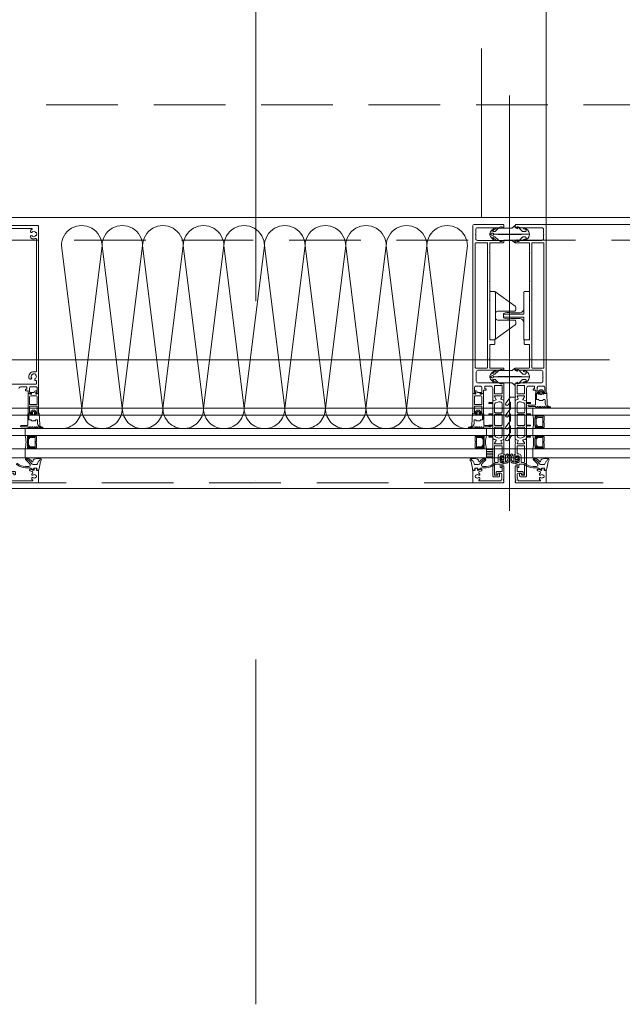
# Model space of a CAD drawing. Header units: millimetres. Extents: x 144573 to 336993, y 74252 to 247042.
# Tile 2 of 256: x 147252 to 147786, y 174158 to 175031. Entities that reach past the tile are written whole.
import ezdxf

# ---------------------------------------------------------------- set-up
doc = ezdxf.new("R2010")
doc.units = ezdxf.units.MM
for name, pattern in [('CK_Čerchovaná 50', [6, 3, -1.5, 0, -1.5]), ('ČERCHOVANÁ', [25.4, 12.7, -6.35, 0, -6.35]), ('ČÁRKOVANÁ', [19.05, 12.7, -6.35])]:
    doc.linetypes.add(name, pattern=pattern)
for name, color, linetype, lineweight in [('FASÁDA DETAILNÍ', 255, 'Continuous', 0), ('OSY', 255, 'Continuous', 0), ('TENKA', 255, 'Continuous', 0)]:
    doc.layers.add(name, color=color, linetype=linetype, lineweight=lineweight)

# ---------------------------------------------------------------- blocks, each defined once
blk = doc.blocks.new('244748_a')
blk.add_lwpolyline([(8.32, -1.69, 0.082248), (6.34, -0.9, -1.09695), (6.94, -0.1, -0.315353), (11.26, -5.15, -0.480529), (10.87, -5.64), (4.27, -5.64), (4.08, -5.45), (-16.53, -5.45), (-16.72, -5.64), (-20.43, -5.64, 0.574019), (-21.93, -4.78), (-22.99, -5.4, 0.524827), (-22.99, -5.9), (-21.93, -6.52, 0.574021), (-20.43, -5.66), (-16.72, -5.66), (-16.53, -5.85), (4.08, -5.85), (4.27, -5.66), (10.87, -5.66, -0.480529), (11.26, -6.15, -0.326229), (6.88, -11.09, -1.09695), (6.28, -10.3, 0.081457), (8.32, -9.61, 0.599203), (7.48, -8.05), (5.52, -8.05, 0.198965), (5.17, -8.2), (2.22, -11.15), (0.93, -12.01, -0.738038), (0.51, -11.62), (0.87, -11, 1), (0.35, -10.7), (0, -11.3), (-0.98, -11.3, 0.619205), (-1.45, -12.06), (-1.28, -12.43, -0.808139), (-2.04, -13.04), (-3.63, -11.44, 0.198906), (-4.34, -11.15), (-14.99, -11.15, -0.198936), (-16.76, -10.42), (-18.98, -8.2, 0.198942), (-19.33, -8.05), (-20.67, -8.05, 0.500217), (-21.09, -8.73, 0.122037), (-18.5, -10.27, -1.093735), (-19.1, -11.07, -0.240768), (-23.7, -6.07, -0.106226), (-23.7, -5.23, -0.256232), (-19, -0.13, -1.093735), (-18.4, -0.92, 0.116856), (-21.09, -2.57, 0.500217), (-20.67, -3.25), (-19.33, -3.25, 0.198942), (-18.98, -3.1), (-16.75, -0.88, -0.198936), (-14.99, -0.15), (-4.34, -0.15, 0.198907), (-3.63, 0.14), (-2.04, 1.74, -0.808139), (-1.28, 1.13), (-1.45, 0.76, 0.619205), (-0.98, 0), (0, 0), (0.35, -0.6, 1), (0.87, -0.3), (0.51, 0.32, -0.738038), (0.93, 0.71), (2.22, -0.15), (5.17, -3.1, 0.198965), (5.52, -3.25), (7.48, -3.25, 0.599203)], format="xyb", close=True)
blk = doc.blocks.new('236134_0100_s_v')
for points in [[(22.8, -23), (22.8, -5), (42, -5, 0.414214), (43, -4), (43, -1, 0.414214), (42, 0), (1, 0, 0.414214), (0, -1), (0, -4, 0.414214), (1, -5), (20.2, -5), (20.2, -23)], [(15, -5, -0.414214), (19, -9), (19, -16.57, 0.165764), (19.53, -23), (23.47, -23, 0.165764), (24, -16.57), (24, -9, -0.414214), (28, -5)]]:
    blk.add_lwpolyline(points, format="xyb")
blk = doc.blocks.new('236134_0200_s_v')
for points in [[(19.58, 5, -0.41166), (17.58, 6.98), (17.45, 22.25, 0.344217), (17.07, 22.73), (16, 23), (14, 23, 0.240828), (13.19, 22.59), (0.19, 4.59)], [(23.42, 5, 0.41166), (25.42, 6.98), (25.55, 22.25, -0.344217), (25.93, 22.73), (27, 23), (29, 23, -0.240828), (29.81, 22.59), (42.81, 4.59)]]:
    blk.add_lwpolyline(points, format="xyb")
blk.add_lwpolyline([(42, 5), (1, 5, 0.414214), (0, 4), (0, 1, 0.414214), (1, 0), (42, 0, 0.414214), (43, 1), (43, 4, 0.414214)], format="xyb", close=True)
blk = doc.blocks.new('284336')
for points in [[(-0.7, -9.6), (-10, -9.6, 0.414511), (-10.51, -10.11), (-10.51, -15.51, -1), (-11.69, -15.51), (-11.69, -9.6), (-12.69, -8.95, -0.668884), (-12.6, -8.23), (-11.99, -8.01, 0.766384), (-11.99, -7.21), (-12.6, -6.99, -0.76831), (-12.6, -6.23), (-11.99, -6.01, 0.766384), (-11.99, -5.21), (-12.6, -4.99, -0.76831), (-12.6, -4.23), (-11.99, -4.01, 0.766384), (-11.99, -3.21), (-12.6, -2.99, -0.877523), (-12.5, -2.22), (-12.1, -2.22, 0.698129), (-11.83, -1.5, -0.220231), (-12.89, 0.78), (-12.89, 3.45, -0.157143), (-12.82, 3.68), (-12.69, 3.42, -0.067482), (-12.48, 2.53, 0.393136), (-8.66, -1.02), (-6.1, -1.02, -0.414214), (-5.61, -1.51), (-5.61, -2.22, -0.267949), (-5.85, -2.65), (-6.35, -2.93, 0.267949), (-6.61, -3.38), (-6.61, -5.84, 0.267949), (-6.35, -6.29), (-5.85, -6.57, -0.267949), (-5.61, -7), (-5.61, -8.11, 0.414215), (-5.1, -8.62), (-0.41, -8.62), (-0.41, -9.31, -0.414212), (-0.7, -9.6)], [(-0.41, 0), (-0.41, -2, 0.990243), (-0.4, -3.02), (0.9, -3.02, 0.414214), (1.21, -2.71), (1.21, -2.61, -0.668123), (1.71, -2.4), (2.75, -3.45, -0.199004), (2.89, -3.79), (2.89, -5.43, -0.199038), (2.75, -5.77), (1.71, -6.82, -0.668191), (1.21, -6.61), (1.21, -6.51, 0.414214), (0.9, -6.2), (-0.4, -6.2, 0.990269), (-0.41, -7.22), (-0.41, -8.6), (-5.1, -8.6, -0.414215), (-5.59, -8.11), (-5.59, -7, 0.267949), (-5.84, -6.56), (-6.34, -6.27, -0.267949), (-6.59, -5.84), (-6.59, -3.38, -0.267949), (-6.34, -2.95), (-5.84, -2.66, 0.267949), (-5.59, -2.22), (-5.59, -1.51, 0.414214), (-6.1, -1), (-8.66, -1, -0.393156), (-12.46, 2.53, 0.067572), (-12.67, 3.43), (-12.8, 3.7, -0.637545), (-12.12, 3.53), (-11.92, 2.53, 0.344315), (-10.06, 0.91), (0, 0.38, -0.406913), (0.39, 0), (-0.41, 0)], [(1.7, -4.31, 0.414235), (1.2, -3.81), (-0.7, -3.81, 0.414214), (-1.2, -4.31), (-1.2, -4.91, 0.414214), (-0.7, -5.41), (1.2, -5.41, 0.414235), (1.7, -4.91), (1.7, -4.31)]]:
    blk.add_lwpolyline(points, format="xyb", close=True)
blk = doc.blocks.new('nesystémový nástavec 18')
for p, q in [((-18, 6.8), (-18, 8.8)), ((-17.5, 9.3), (-15.36, 9.3)), ((-15.36, 9.3), (0, 9.3)), ((0, 9.3), (0, 7.8)), ((-18, 0.5), (-18, 1.8)), ((-17, 6.3), (-17.5, 6.3)), ((-17.5, 2.3), (-17, 2.3)), ((-1.8, 0), (-17.5, 0)), ((-11, 8), (-17, 8)), ((-17, 8), (-17, 6.3)), ((-17, 2.3), (-17, 1.3)), ((-17, 1.3), (-11, 1.3)), ((-11, 1.3), (-11, 8)), ((-2.8, 8), (-9.7, 8)), ((-9.7, 1.3), (-9.7, 8)), ((-9.7, 1.3), (-2.8, 1.3)), ((-1.8, 2.3), (-1.8, 7)), ((0, 0), (-1.8, 0)), ((-0.5, 7.3), (-0.5, 6.8)), ((-0.4, 2.23), (-0.5, 2.04)), ((-0.5, 2.04), (-0.5, 2)), ((0, 6.3), (0.55, 6.3)), ((1.2, 2.44), (0, 2.44)), ((0, 1.5), (0, 0)), ((0.55, 6.3), (0.95, 5.9)), ((0.95, 5.9), (0.95, 4.8)), ((0.95, 4.8), (0.95, 4.14)), ((0.95, 4.14), (1.2, 4.14)), ((1.2, 1.85), (1.2, 2.44)), ((1.4, 3.94), (1.4, 3.84)), ((1.6, 3.64), (1.6, 3.64)), ((1.8, 1.37), (1.7, 1.35)), ((2.25, 1.63), (1.8, 1.37)), ((2.4, 2.84), (2.4, 1.89))]:
    blk.add_line(p, q)
for centre, radius, start, end in [((-17.5, 8.8), 0.5, 90, 180), ((-15.36, 9.8), 0.5, 270, 270.08399), ((-17.5, 6.8), 0.5, 180.0012, 269.9988), ((-17.5, 1.8), 0.5, 89.99896, 180.00017), ((-17.5, 0.5), 0.5, 180, 270.00001), ((-2.8, 7), 1, 0, 90), ((-2.8, 2.3), 1, 270, 0), ((0, 7.3), 0.5, 89.99553, 180.00709), ((0, 6.8), 0.5, 179.9949, 270.00597), ((0, 2), 0.5, 179.97164, 270.03273), ((0, 1.94), 0.5, 89.99745, 144.0007), ((0.75, 4.8), 0.2, 359.96561, 0.03439), ((1.2, 3.94), 0.2, 359.97072, 90.02491), ((1.7, 1.85), 0.5, 179.99915, 269.99998), ((1.6, 3.84), 0.2, 179.97371, 270.03503), ((1.6, 2.84), 0.8, 0.00648, 89.99188), ((2.1, 1.89), 0.3, 299.98153, 0.0183)]:
    blk.add_arc(centre, radius, start, end)
blk = doc.blocks.new('433270')
blk.add_lwpolyline([(1, 0, 0.414364), (0, -1), (0, -1.4, 0.255924), (0.23, -1.83, -0.547723), (0.23, -3.17, 0.255924), (0, -3.6), (0, -14.6, 0.414214), (0.3, -14.9), (1.2, -14.9, 0.414214), (1.7, -14.4), (1.7, -10.3, -0.414214), (2, -10), (6, -10, 0.414248), (7, -9), (7, -7.7, 0.414179), (6.5, -7.2), (5.7, -7.2, 0.414232), (5.4, -7.5), (5.4, -8.2, -0.414198), (5.1, -8.5), (2.8, -8.5, -0.414204), (1.8, -7.5), (1.8, -4.49, -0.147432), (1.97, -3.94, 0.147461), (2.4, -2.5), (2.4, -2.3, -0.414214), (2.9, -1.8), (21.87, -1.8, -0.668178), (22.22, -2.65), (22.16, -2.72, 1), (21.59, -3.29), (21.52, -3.35, 0.198912), (21.38, -3.71), (21.38, -4.05, 0.414214), (22.08, -4.75), (22.38, -4.75, 0.576988), (22.64, -4.3, -0.311246), (24.56, -4.3, 0.576988), (24.82, -4.75), (25.3, -4.75, -0.260065), (25.3, -6.65), (24.82, -6.65, 0.576988), (24.56, -7.1, -0.311246), (22.64, -7.1, 0.576988), (22.38, -6.65), (22.08, -6.65, 0.414214), (21.38, -7.35), (21.38, -7.61, 0.267949), (21.63, -8.04), (21.89, -8.2, -0.637047), (21.73, -10), (19.83, -10.7, 0.315299), (19.5, -11.17), (19.5, -11.49, 0.520567), (20.17, -11.96), (22.83, -10.99, -0.520567), (23.5, -11.46), (23.5, -12.5, 0.414062), (24, -13), (25, -13, 0.414186), (25.5, -12.5), (25.5, -11.5, -0.414182), (26, -11), (27, -11, 0.414214), (27.5, -10.5), (27.5, -0.5, 0.414214), (27, 0), (1, 0)], format="xyb", close=True)
blk = doc.blocks.new('284325')
for points in [[(0.84, -5.23, -0.560316), (0.94, -4.73), (1.94, -4.36, 0.3153), (2.14, -4.08), (2.14, -1.89, 0.451558), (1.8, -1.59), (0.9, -1.7, -0.399586), (0.57, -1.46), (0.3, -0.07, -0.415977), (0.53, 0.29, 0.024107), (6.15, 1.24, 0.076636), (8.99, 2.34, -0.577615), (10.79, 1.3), (10.02, 1.37, 0.283171), (9.08, 0.9, -0.168429), (7.07, -0.74), (5.9, -1.16, 0.315302), (5.24, -2.1), (5.24, -4.21, 0.269719), (6.76, -6.82, -0.194797), (10.18, -11.53, -0.342663), (9.17, -11.17, 0.119207), (5.43, -7.59, 0.578571), (3.63, -8.62), (3.63, -11.77, 0.176415), (6.16, -18.72, -1), (5.24, -19.49, -0.176415), (2.43, -11.77), (2.43, -8.89, 0.208286), (0.84, -5.23)], [(8.95, -6.65), (10.32, -8.78, -0.134555), (10.79, -10.63, -0.339795), (10.19, -11.53, 0.194788), (6.76, -6.81, -0.269736), (5.25, -4.21), (5.25, -2.1, -0.315302), (5.9, -1.17), (7.07, -0.74, 0.168429), (9.09, 0.89, -0.283167), (10.01, 1.36), (10.79, 1.29), (10.79, -0.74, -0.070852), (10.71, -1.3), (9.95, -3.93, -0.241839), (9.08, -4.83), (7.93, -5.22, 0.836024), (8.08, -6.19), (8.11, -6.19, -0.255349), (8.95, -6.65)]]:
    blk.add_lwpolyline(points, format="xyb", close=True)
blk = doc.blocks.new('*U1335')
for points in [[(0, 0, 0.414243), (0.1, 0.1), (0, 0.9, -1.0001), (0.2, 0.9), (0.1, 0.1, 0.414228), (0.2, 0, 0.414228)], [(0.2, 0, 0.414243), (0.3, 0.1), (0.2, 0.9, -1.0001), (0.4, 0.9), (0.3, 0.1, 0.414228), (0.4, 0, 0.414228)], [(0.4, 0, 0.414243), (0.5, 0.1), (0.4, 0.9, -1.0001), (0.6, 0.9), (0.5, 0.1, 0.414228), (0.6, 0, 0.414228)], [(0.6, 0, 0.414243), (0.7, 0.1), (0.6, 0.9, -1.0001), (0.8, 0.9), (0.7, 0.1, 0.414228), (0.8, 0, 0.414228)], [(0.8, 0, 0.414243), (0.9, 0.1), (0.8, 0.9, -1.0001), (1, 0.9), (0.9, 0.1, 0.414228), (1, 0, 0.414228)], [(1, 0, 0.414243), (1.1, 0.1), (1, 0.9, -1.0001), (1.2, 0.9), (1.1, 0.1, 0.414228), (1.2, 0, 0.414228)], [(1.2, 0, 0.414243), (1.3, 0.1), (1.2, 0.9, -1.0001), (1.4, 0.9), (1.3, 0.1, 0.414228), (1.4, 0, 0.414228)], [(1.4, 0, 0.414243), (1.5, 0.1), (1.4, 0.9, -1.0001), (1.6, 0.9), (1.5, 0.1, 0.414228), (1.6, 0, 0.414228)], [(1.6, 0, 0.414243), (1.7, 0.1), (1.6, 0.9, -1.0001), (1.8, 0.9), (1.7, 0.1, 0.414228), (1.8, 0, 0.414228)], [(1.8, 0, 0.414243), (1.9, 0.1), (1.8001, 0.9, -1.0001), (2, 0.9), (1.9001, 0.1, 0.414228), (2, 0, 0.414228)]]:
    blk.add_lwpolyline(points, format="xyb")
blk = doc.blocks.new('288126')
for points in [[(-16.5, 0), (16.5, 0)], [(-21.36, -6.34), (-17.8, -3.69)], [(-14.71, -4.5), (-19.87, -8.34)], [(-17, -2.08), (-17, -0.5)], [(-8.83, -4.3), (-14.11, -4.3)], [(-10.96, -6.34), (-8.71, -4.66)], [(-4.31, -4.5), (-9.47, -8.34)], [(1.81, -4.3), (-3.71, -4.3)], [(-0.35, -6.36), (1.93, -4.66)], [(6.33, -4.5), (1.14, -8.37)], [(12.21, -4.3), (6.93, -4.3)], [(10.05, -6.36), (12.33, -4.66)], [(16.6, -4.6), (11.54, -8.37)], [(17, -0.5), (17, -3.8)]]:
    blk.add_lwpolyline(points)
for centre, radius, start, end in [((16.5, -0.5), 0.5, 0, 90), ((-20.61, -7.34), 1.25, 126.70591, 306.70591), ((-16.5, -0.5), 0.5, 90, 180), ((-10.21, -7.34), 1.25, 126.70591, 306.70591), ((0.4, -7.37), 1.25, 126.70591, 306.70591), ((10.8, -7.37), 1.25, 126.70591, 306.70591), ((16, -3.8), 1, 306.70591, 0)]:
    blk.add_arc(centre, radius, start, end)
at = {"extrusion": (0, 0, -1)}
for centre, radius, start, end in [((19, -2.08), 2, 180, 233.29409), ((14.11, -5.3), 1, 53.29409, 90), ((8.83, -4.5), 0.2, 90, 233.29409), ((3.71, -5.3), 1, 53.29409, 90), ((-1.81, -4.5), 0.2, 90, 233.29409), ((-6.93, -5.3), 1, 53.29409, 90), ((-12.21, -4.5), 0.2, 90, 233.29409)]:
    blk.add_arc(centre, radius, start, end, dxfattribs=at)
blk = doc.blocks.new('246426')
for points in [[(-1.84, 0.64), (-2.86, -0.38, 0.198926), (-3.15, -1.09), (-3.15, -2.31, 0.198926), (-2.86, -3.02), (-1.84, -4.04, 0.637051), (-1.5, -3.92), (-1.45, -3.4), (-0.3, -3.4, -0.41484), (0, -3.7), (0, -5.19, 0.414232), (0.5, -5.69), (2.14, -5.69, 0.071862), (2.2, -5.68, 0.157876), (3.73, -4.64, 0.360336), (3.48, 2.39, 0.964062), (2.54, 1.48, -0.403385), (2.25, -4.34, -0.190964), (2.11, -4.39), (1.7, -4.39, -0.414214), (1.2, -3.89), (1.2, 1.31, 0.414201), (0.2, 2.31), (0, 2.31), (0, 0.3, -0.414214), (-0.3, 0), (-1.45, 0), (-1.5, 0.52, 0.637051), (-1.84, 0.64)], [(-2.25, -1.4, -0.414214), (-1.85, -1), (-0.4, -1, -0.414214), (0, -1.4), (0, -2, -0.414214), (-0.4, -2.4), (-1.85, -2.4, -0.414214), (-2.25, -2), (-2.25, -1.4)]]:
    blk.add_lwpolyline(points, format="xyb", close=True)

msp = doc.modelspace()

# ---------------------------------------------------------------- hatches: boundary and pattern name
at = {"layer": 'FASÁDA DETAILNÍ'}
h = msp.add_hatch(dxfattribs=at)
h.set_pattern_fill('ANSI31', color=256, scale=0.5, angle=495)
h.set_pattern_definition([(180, (137351.5588, 130529.9017), (-7e-16, -1.5875), [])])
h.paths.add_polyline_path([(147665.98, 174650.259), (147671.48, 174650.259), (147671.48, 174642.259), (147665.98, 174642.259)])

# ---------------------------------------------------------------- linework, layer by layer
for p, q in [((147686.48, 174595.313), (147686.48, 174963.55)), ((150554.98, 174849.259), (147717.98, 174849.259)), ((151868.479, 174686.259), (146726.48, 174686.259)), ((147706.98, 174686.259), (147706.98, 174680.259)), ((146726.48, 174680.259), (151881.518, 174680.259)), ((151881.518, 174668.259), (146726.48, 174668.259)), ((147665.98, 174668.259), (147256.98, 174668.259)), ((147256.98, 174668.259), (147256.98, 174662.259)), ((147665.98, 174668.259), (147665.98, 174662.259)), ((147706.98, 174668.259), (147706.98, 174662.259)), ((146726.48, 174662.259), (151881.518, 174662.259)), ((147256.98, 174662.259), (147665.98, 174662.259)), ((151881.518, 174650.259), (146726.48, 174650.259)), ((147665.98, 174650.259), (147256.98, 174650.259)), ((147256.98, 174650.259), (147256.98, 174642.259)), ((147665.98, 174642.259), (147665.98, 174650.259)), ((147706.98, 174650.259), (147706.98, 174642.259)), ((146726.48, 174642.259), (151868.48, 174642.259)), ((147256.98, 174642.259), (147665.98, 174642.259))]:
    msp.add_line(p, q, dxfattribs=at)
for points in [[(173301.48, 174615.259), (146721.48, 174615.259), (146721.48, 198295.259), (173301.48, 198295.259)], [(173061.48, 174855.259), (146961.48, 174855.259), (146961.48, 198055.259), (173061.48, 198055.259)], [(147716.98, 174679.259), (147710.98, 174679.259), (147708.98, 174677.259), (147708.98, 174671.259), (147710.98, 174669.259), (147716.98, 174669.259), (147716.98, 174673.759), (147716.48, 174673.759), (147716.48, 174674.759), (147716.98, 174674.759)], [(147715.98, 174670.259), (147715.98, 174678.259), (147711.394, 174678.259), (147709.98, 174676.844), (147709.98, 174671.811), (147711.394, 174670.259)], [(147266.98, 174661.259), (147260.98, 174661.259), (147258.98, 174659.259), (147258.98, 174653.259), (147260.98, 174651.259), (147266.98, 174651.259), (147266.98, 174655.759), (147266.48, 174655.759), (147266.48, 174656.759), (147266.98, 174656.759)], [(147265.98, 174652.259), (147265.98, 174660.259), (147261.394, 174660.259), (147259.98, 174658.844), (147259.98, 174653.812), (147261.394, 174652.259)], [(147655.98, 174661.259), (147661.98, 174661.259), (147663.98, 174659.259), (147663.98, 174653.259), (147661.98, 174651.259), (147655.98, 174651.259), (147655.98, 174655.759), (147656.48, 174655.759), (147656.48, 174656.759), (147655.98, 174656.759)], [(147656.98, 174652.259), (147656.98, 174660.259), (147661.566, 174660.259), (147662.98, 174658.844), (147662.98, 174653.811), (147661.566, 174652.259)], [(147716.98, 174661.259), (147710.98, 174661.259), (147708.98, 174659.259), (147708.98, 174653.259), (147710.98, 174651.259), (147716.98, 174651.259), (147716.98, 174655.759), (147716.48, 174655.759), (147716.48, 174656.759), (147716.98, 174656.759)], [(147715.98, 174652.259), (147715.98, 174660.259), (147711.394, 174660.259), (147709.98, 174658.844), (147709.98, 174653.811), (147711.394, 174652.259)], [(147665.98, 174642.259), (147671.48, 174642.259), (147671.48, 174650.259), (147665.98, 174650.259)]]:
    msp.add_lwpolyline(points, close=True, dxfattribs=at)
at = {"layer": 'FASÁDA DETAILNÍ', "linetype": 'ČÁRKOVANÁ', "ltscale": 5}
for points in [[(173296.48, 174620.259), (146726.48, 174620.259), (146726.48, 198290.259), (173296.48, 198290.259)], [(173081.48, 174835.259), (146941.48, 174835.259), (146941.48, 198075.259), (173081.48, 198075.259)], [(172961.48, 174955.259), (147061.48, 174955.259), (147061.48, 197955.259), (172961.48, 197955.259)]]:
    msp.add_lwpolyline(points, close=True, dxfattribs=at)
at = {"layer": 'FASÁDA DETAILNÍ'}
msp.add_lwpolyline([(147774.98, 174729.259), (146955.48, 174729.259), (146955.48, 176598.759)], dxfattribs=at)
for points in [[(147204.98, 174848.259), (147267.98, 174848.259, -0.4142136), (147268.98, 174847.259), (147268.98, 174847.259), (147268.98, 174699.759, -0.4142136), (147268.48, 174699.259), (147267.18, 174699.259, -0.4142197), (147266.68, 174699.759), (147266.68, 174700.259), (147267.68, 174700.259), (147267.68, 174704.259, 0.4142136), (147266.68, 174705.259), (147263.631, 174705.259), (147261.98, 174705.259, 0.4142136), (147260.98, 174704.259), (147260.98, 174700.759, 0.4142136), (147261.48, 174700.259), (147262.68, 174700.259), (147262.68, 174699.759, -0.4142012), (147262.18, 174699.259), (147260.18, 174699.259, -0.4142136), (147259.68, 174699.759), (147259.68, 174701.359, 0.4142136), (147259.18, 174701.859), (147257.38, 174701.859), (147257.38, 174703.159), (147258.58, 174703.159), (147258.58, 174704.759, 0.4142136), (147258.08, 174705.259), (147252.981, 174705.259, 0.4142136), (147251.481, 174703.759)], [(147206.477, 174707.759), (147266.48, 174707.759, 0.4142136), (147266.98, 174708.259), (147266.98, 174710.409, 0.3851698), (147266.537, 174710.903), (147266.474, 174710.904, -0.5036416), (147265.484, 174712.158), (147265.512, 174712.261, -0.6451801), (147266.051, 174712.349, 0.3417321), (147266.812, 174715.187, -0.6451801), (147266.389, 174715.533), (147266.484, 174715.889, 0.2982166), (147266.313, 174716.409, 0.2087122), (147264.188, 174716.979, 0.2982166), (147263.779, 174716.614), (147263.684, 174716.258, -0.6451801), (147263.145, 174716.169, 0.3417321), (147262.385, 174713.332, -0.6451801), (147262.807, 174712.985), (147262.78, 174712.883, -0.4142136), (147261.555, 174712.176), (147261.087, 174712.301, -0.2588738), (147260.389, 174712.976, -0.5036077), (147264.596, 174718.658), (147266.48, 174718.659, 0.4140895), (147266.98, 174719.159), (147266.98, 174836.243, 0.5349769), (147266.288, 174836.705, -0.2426125), (147262.269, 174837.035), (147262.269, 174837.035, -0.2587772), (147261.798, 174837.883), (147261.798, 174838.367, -0.4142136), (147262.798, 174839.367), (147262.904, 174839.367, -0.6451801), (147263.129, 174838.869, 0.3417321), (147266.067, 174838.869, -0.6451801), (147266.292, 174839.367), (147266.66, 174839.367, 0.2982166), (147267.118, 174839.667, 0.2087122), (147267.118, 174841.867, 0.2982166), (147266.66, 174842.167), (147266.292, 174842.167, -0.6451801), (147266.067, 174842.665, 0.3417321), (147263.129, 174842.665, -0.6451801), (147262.904, 174842.167), (147262.798, 174842.167, -0.4142136), (147261.798, 174843.167), (147261.798, 174843.652, -0.2587772), (147262.269, 174844.5, -0.0377754), (147262.857, 174844.808, 0.8147642), (147262.659, 174845.767), (147210.301, 174845.767, 0.8147642)]]:
    msp.add_lwpolyline(points, format="xyb", dxfattribs=at)
for points in [[(147653.98, 174848.259), (147653.98, 174699.759, 0.4142136), (147654.48, 174699.259), (147655.78, 174699.259, 0.4142197), (147656.28, 174699.759), (147656.28, 174700.259), (147655.28, 174700.259), (147655.28, 174704.759, -0.4142136), (147656.28, 174705.759), (147660.98, 174705.759, -0.4142136), (147661.98, 174704.759), (147661.98, 174700.259), (147660.28, 174700.259), (147660.28, 174699.759, 0.4142012), (147660.78, 174699.259), (147662.78, 174699.259, 0.4142136), (147663.28, 174699.759), (147663.28, 174701.902, -0.4142136), (147663.78, 174702.402), (147665.58, 174702.402), (147665.58, 174703.653), (147664.38, 174703.653), (147664.38, 174705.459, -0.4142136), (147664.68, 174705.759), (147669.979, 174705.759, -0.4141667), (147671.479, 174704.259), (147671.48, 174697.261), (147671.48, 174693.161, 0.5773503), (147672.08, 174692.814), (147672.943, 174693.313), (147674.435, 174693.741, 0.4887011), (147674.612, 174694.18), (147673.18, 174696.645), (147673.18, 174697.066, -0.4325656), (147673.38, 174697.261), (147679.685, 174697.261, -0.5483974), (147679.87, 174696.979), (147678.802, 174694.596, 0.4253361), (147678.91, 174694.328), (147680.933, 174693.512, 0.5315629), (147681.482, 174693.883), (147681.482, 174695.947, 0.2313061), (147681.367, 174696.184, -0.3061853), (147681.263, 174696.503), (147681.48, 174697.261), (147681.48, 174707.764, 0.4142136), (147680.48, 174708.764), (147679.98, 174708.764), (147679.98, 174707.964), (147678.48, 174707.964), (147677.336, 174708.625, 0.1316504), (147676.836, 174708.759), (147658.472, 174708.759, -0.4142136), (147656.972, 174710.259), (147656.972, 174713.759, -0.3999851), (147656.972, 174714.759), (147656.972, 174718.459, -0.4142136), (147658.472, 174719.959), (147676.836, 174719.959, 0.1316504), (147677.336, 174720.093), (147678.48, 174720.753), (147679.98, 174720.753), (147679.98, 174719.953), (147680.48, 174719.953, 0.4142136), (147681.48, 174720.953), (147681.48, 174721.459, 0.4142136), (147680.98, 174721.959), (147669.38, 174721.959, -0.4142136), (147668.88, 174722.459), (147668.88, 174729.859, -0.3999851), (147668.88, 174730.859), (147668.88, 174742.459, -0.4142136), (147669.38, 174742.959), (147672.98, 174742.959, 0.4142136), (147673.48, 174743.459), (147673.48, 174746.459, 0.4142136), (147672.98, 174746.959), (147669.38, 174746.959, -0.4142136), (147668.88, 174747.459), (147668.88, 174754.759, -0.38324), (147668.88, 174755.759), (147668.88, 174781.259, -0.38324), (147668.88, 174782.259), (147668.88, 174797.759, -0.38324), (147668.88, 174798.759), (147668.88, 174824.259, -0.38324), (147668.88, 174825.259), (147668.88, 174832.559, -0.4142136), (147669.38, 174833.059), (147680.98, 174833.059, 0.4142136), (147681.48, 174833.559), (147681.48, 174834.059, 0.4142136), (147680.48, 174835.059), (147679.98, 174835.059), (147679.98, 174834.259), (147678.48, 174834.259), (147677.326, 174834.925, 0.1169365), (147676.826, 174835.059), (147657.972, 174835.059, -0.4142315), (147656.472, 174836.559), (147656.472, 174840.269, -0.3999851), (147656.472, 174841.269), (147656.472, 174844.759, -0.4142315), (147657.972, 174846.259), (147676.826, 174846.259, 0.1169365), (147677.326, 174846.393), (147678.48, 174847.059), (147679.98, 174847.059), (147679.98, 174846.259), (147680.48, 174846.259, 0.4142136), (147681.48, 174847.259), (147681.48, 174848.259, 0.4142136), (147680.48, 174849.259), (147654.98, 174849.259, 0.4142135), (147653.98, 174848.259)], [(147718.98, 174848.259), (147718.98, 174699.759, -0.4142136), (147718.48, 174699.259), (147717.18, 174699.259, -0.4142197), (147716.68, 174699.759), (147716.68, 174700.259), (147717.68, 174700.259), (147717.68, 174704.759, 0.4142136), (147716.68, 174705.759), (147711.98, 174705.759, 0.4142136), (147710.98, 174704.759), (147710.98, 174700.259), (147712.68, 174700.259), (147712.68, 174699.759, -0.4142012), (147712.18, 174699.259), (147710.18, 174699.259, -0.4142136), (147709.68, 174699.759), (147709.68, 174701.902, 0.4142136), (147709.18, 174702.402), (147707.38, 174702.402), (147707.38, 174703.653), (147708.58, 174703.653), (147708.58, 174705.459, 0.4142136), (147708.28, 174705.759), (147702.981, 174705.759, 0.4141667), (147701.481, 174704.259), (147701.48, 174697.261), (147701.48, 174693.161, -0.5773503), (147700.88, 174692.814), (147700.017, 174693.313), (147698.525, 174693.741, -0.4887011), (147698.348, 174694.18), (147699.78, 174696.645), (147699.78, 174697.066, 0.4325656), (147699.58, 174697.261), (147693.275, 174697.261, 0.5483974), (147693.09, 174696.979), (147694.158, 174694.596, -0.4253361), (147694.05, 174694.328), (147692.027, 174693.512, -0.5315629), (147691.478, 174693.883), (147691.478, 174695.947, -0.2313061), (147691.593, 174696.184, 0.3061853), (147691.697, 174696.503), (147691.48, 174697.261), (147691.48, 174707.764, -0.4142136), (147692.48, 174708.764), (147692.98, 174708.764), (147692.98, 174707.964), (147694.48, 174707.964), (147695.624, 174708.625, -0.1316504), (147696.124, 174708.759), (147714.488, 174708.759, 0.4142136), (147715.988, 174710.259), (147715.988, 174713.759, 0.3999851), (147715.988, 174714.759), (147715.988, 174718.459, 0.4142136), (147714.488, 174719.959), (147696.124, 174719.959, -0.1316504), (147695.624, 174720.093), (147694.48, 174720.753), (147692.98, 174720.753), (147692.98, 174719.953), (147692.48, 174719.953, -0.4142136), (147691.48, 174720.953), (147691.48, 174721.459, -0.4142136), (147691.98, 174721.959), (147703.58, 174721.959, 0.4142136), (147704.08, 174722.459), (147704.08, 174729.859, 0.3999851), (147704.08, 174730.859), (147704.08, 174742.459, 0.4142136), (147703.58, 174742.959), (147699.98, 174742.959, -0.4142136), (147699.48, 174743.459), (147699.48, 174746.459, -0.4142136), (147699.98, 174746.959), (147703.58, 174746.959, 0.4142136), (147704.08, 174747.459), (147704.08, 174754.759, 0.38324), (147704.08, 174755.759), (147704.08, 174781.259, 0.38324), (147704.08, 174782.259), (147704.08, 174797.759, 0.38324), (147704.08, 174798.759), (147704.08, 174824.259, 0.38324), (147704.08, 174825.259), (147704.08, 174832.559, 0.4142136), (147703.58, 174833.059), (147691.98, 174833.059, -0.4142136), (147691.48, 174833.559), (147691.48, 174834.059, -0.4142136), (147692.48, 174835.059), (147692.98, 174835.059), (147692.98, 174834.259), (147694.48, 174834.259), (147695.634, 174834.925, -0.1169365), (147696.134, 174835.059), (147714.988, 174835.059, 0.4142315), (147716.488, 174836.559), (147716.488, 174840.269, 0.3999851), (147716.488, 174841.269), (147716.488, 174844.759, 0.4142315), (147714.988, 174846.259), (147696.134, 174846.259, -0.1169365), (147695.634, 174846.393), (147694.48, 174847.059), (147692.98, 174847.059), (147692.98, 174846.259), (147692.48, 174846.259, -0.4142136), (147691.48, 174847.259), (147691.48, 174848.259, -0.4142136), (147692.48, 174849.259), (147717.98, 174849.259, -0.4142135), (147718.98, 174848.259)], [(147656.08, 174722.459), (147656.08, 174832.559, -0.4142136), (147656.58, 174833.059), (147666.28, 174833.059, -0.4142136), (147666.78, 174832.559), (147666.78, 174722.459, -0.4142136), (147666.28, 174721.959), (147656.58, 174721.959, -0.4142136), (147656.08, 174722.459)], [(147716.88, 174722.459), (147716.88, 174832.559, 0.4142136), (147716.38, 174833.059), (147706.68, 174833.059, 0.4142136), (147706.18, 174832.559), (147706.18, 174722.459, 0.4142136), (147706.68, 174721.959), (147716.38, 174721.959, 0.4142136), (147716.88, 174722.459)], [(147679.38, 174706.559, -0.4142136), (147679.88, 174706.059), (147679.88, 174699.559, -0.4142136), (147679.38, 174699.059), (147673.68, 174699.059, -0.4142136), (147673.18, 174699.559), (147673.18, 174706.059, -0.4142136), (147673.68, 174706.559), (147679.38, 174706.559)], [(147693.58, 174706.559, 0.4142136), (147693.08, 174706.059), (147693.08, 174699.559, 0.4142136), (147693.58, 174699.059), (147699.28, 174699.059, 0.4142136), (147699.78, 174699.559), (147699.78, 174706.059, 0.4142136), (147699.28, 174706.559), (147693.58, 174706.559)], [(147681.48, 174692.92), (147681.481, 174681.009), (147681.48, 174659.098, -0.3058367), (147681.167, 174658.634), (147678.88, 174657.711, 0.4253361), (147678.772, 174657.444), (147679.489, 174655.825, -0.5437525), (147678.804, 174654.769), (147673.9, 174654.769, -0.5781822), (147673.381, 174655.67), (147674.642, 174657.862, 0.4885049), (147674.466, 174658.301), (147672.951, 174658.735), (147671.63, 174659.498, -0.2824777), (147671.481, 174659.774), (147671.481, 174660.219, 1.4470094), (147671.349, 174660.569), (147668.381, 174660.569, -1), (147668.381, 174661.369), (147671.349, 174661.369, 1.4470094), (147671.481, 174661.719), (147671.481, 174670.259, 1.4470094), (147671.349, 174670.609), (147668.381, 174670.609, -1), (147668.381, 174671.409), (147671.349, 174671.409, 1.4470094), (147671.481, 174671.759), (147671.481, 174680.259, 1.4470094), (147671.349, 174680.609), (147668.381, 174680.609, -1), (147668.381, 174681.409), (147671.349, 174681.409, 1.4470094), (147671.481, 174681.759), (147671.481, 174690.299, 1.4470094), (147671.349, 174690.649), (147668.381, 174690.649, -1), (147668.381, 174691.449), (147671.349, 174691.449, 1.4470094), (147671.481, 174691.799), (147671.481, 174692.244, -0.2824777), (147671.63, 174692.52), (147672.951, 174693.282), (147674.466, 174693.717, 0.4885049), (147674.642, 174694.156), (147673.381, 174696.347, -0.5781822), (147673.9, 174697.249), (147678.804, 174697.249, -0.5437525), (147679.489, 174696.192), (147678.772, 174694.574, 0.4253361), (147678.88, 174694.306), (147681.167, 174693.383, -0.3058367), (147681.48, 174692.92)], [(147679.881, 174683.309), (147679.881, 174690.209, 0.3249157), (147678.845, 174691.636), (147677.994, 174691.912, 0.1764286), (147675.942, 174691.84), (147674.018, 174691.061, 0.305619), (147673.081, 174689.671), (147673.081, 174683.309, 0.4142178), (147674.081, 174682.309), (147678.881, 174682.309, 0.4142178), (147679.881, 174683.309)], [(147691.48, 174692.92), (147691.479, 174681.009), (147691.48, 174659.098, 0.3058367), (147691.793, 174658.634), (147694.08, 174657.711, -0.4253361), (147694.188, 174657.444), (147693.471, 174655.825, 0.5437525), (147694.156, 174654.769), (147699.06, 174654.769, 0.5781822), (147699.579, 174655.67), (147698.318, 174657.862, -0.4885049), (147698.494, 174658.301), (147700.009, 174658.735), (147701.33, 174659.498, 0.2824777), (147701.479, 174659.774), (147701.479, 174660.219, -1.4470094), (147701.611, 174660.569), (147704.579, 174660.569, 1), (147704.579, 174661.369), (147701.611, 174661.369, -1.4470094), (147701.479, 174661.719), (147701.479, 174670.259, -1.4470094), (147701.611, 174670.609), (147704.579, 174670.609, 1), (147704.579, 174671.409), (147701.611, 174671.409, -1.4470094), (147701.479, 174671.759), (147701.479, 174680.259, -1.4470094), (147701.611, 174680.609), (147704.579, 174680.609, 1), (147704.579, 174681.409), (147701.611, 174681.409, -1.4470094), (147701.479, 174681.759), (147701.479, 174690.299, -1.4470094), (147701.611, 174690.649), (147704.579, 174690.649, 1), (147704.579, 174691.449), (147701.611, 174691.449, -1.4470094), (147701.479, 174691.799), (147701.479, 174692.244, 0.2824777), (147701.33, 174692.52), (147700.009, 174693.282), (147698.494, 174693.717, -0.4885049), (147698.318, 174694.156), (147699.579, 174696.347, 0.5781822), (147699.06, 174697.249), (147694.156, 174697.249, 0.5437525), (147693.471, 174696.192), (147694.188, 174694.574, -0.4253361), (147694.08, 174694.306), (147691.793, 174693.383, 0.3058367), (147691.48, 174692.92)], [(147693.079, 174683.309), (147693.079, 174690.209, -0.3249157), (147694.116, 174691.636), (147694.966, 174691.912, -0.1764286), (147697.018, 174691.84), (147698.942, 174691.061, -0.305619), (147699.879, 174689.671), (147699.879, 174683.309, -0.4142178), (147698.879, 174682.309), (147694.079, 174682.309, -0.4142178), (147693.079, 174683.309)], [(147679.881, 174672.009), (147679.881, 174680.009, 0.4142136), (147678.881, 174681.009), (147674.081, 174681.009, 0.4142136), (147673.081, 174680.009), (147673.081, 174672.009, 0.4142136), (147674.081, 174671.009), (147678.881, 174671.009, 0.4142136), (147679.881, 174672.009)], [(147693.079, 174672.009), (147693.079, 174680.009, -0.4142136), (147694.079, 174681.009), (147698.879, 174681.009, -0.4142136), (147699.879, 174680.009), (147699.879, 174672.009, -0.4142136), (147698.879, 174671.009), (147694.079, 174671.009, -0.4142136), (147693.079, 174672.009)], [(147679.881, 174661.808), (147679.881, 174668.709, 0.4142178), (147678.881, 174669.709), (147674.081, 174669.709, 0.4142178), (147673.081, 174668.709), (147673.081, 174662.346, 0.305619), (147674.018, 174660.956), (147675.942, 174660.178, 0.1764286), (147677.994, 174660.106), (147678.845, 174660.382, 0.3249157), (147679.881, 174661.808)], [(147693.079, 174661.808), (147693.079, 174668.709, -0.4142178), (147694.079, 174669.709), (147698.879, 174669.709, -0.4142178), (147699.879, 174668.709), (147699.879, 174662.346, -0.305619), (147698.942, 174660.956), (147697.018, 174660.178, -0.1764286), (147694.966, 174660.106), (147694.116, 174660.382, -0.3249157), (147693.079, 174661.808)], [(147681.48, 174654.759), (147681.48, 174643.759, -0.4144257), (147680.98, 174643.259), (147680.487, 174643.259), (147680.487, 174644.259), (147678.987, 174644.259, 0.4142136), (147677.987, 174643.259), (147677.987, 174641.759, 0.3999851), (147677.987, 174640.759), (147677.987, 174639.259, 0.4142136), (147678.987, 174638.259), (147680.48, 174638.259), (147680.48, 174639.259), (147680.98, 174639.259, -0.4144559), (147681.48, 174638.758), (147681.479, 174637.458, -0.4139712), (147681.179, 174637.159), (147679.98, 174637.159, 0.4142136), (147679.68, 174636.859), (147679.68, 174633.859), (147678.68, 174633.859, -0.4142136), (147678.18, 174634.359), (147678.18, 174636.259, 0.4142136), (147677.68, 174636.759), (147674.18, 174636.759, 0.4142056), (147673.18, 174635.759), (147673.18, 174627.459, 0.4142063), (147673.68, 174626.959), (147675.58, 174626.959, 0.414219), (147676.08, 174627.459), (147676.08, 174628.259, -0.4142136), (147676.58, 174628.759), (147677.08, 174628.759, -0.4142136), (147677.58, 174628.259), (147677.58, 174626.459, -0.4142136), (147676.58, 174625.459), (147672.48, 174625.459, -0.4142136), (147671.48, 174626.459), (147671.48, 174654.759), (147671.48, 174658.859, -0.5773503), (147672.08, 174659.205), (147672.943, 174658.707), (147674.435, 174658.279, -0.4887011), (147674.612, 174657.84), (147673.18, 174655.374), (147673.18, 174654.954, 0.4325656), (147673.38, 174654.759), (147679.685, 174654.759, 0.5483974), (147679.87, 174655.04), (147678.802, 174657.424, -0.4253361), (147678.91, 174657.691), (147680.933, 174658.508, -0.5315625), (147681.482, 174658.137), (147681.482, 174656.073, -0.2313061), (147681.367, 174655.836, 0.3061853), (147681.263, 174655.517), (147681.48, 174654.759)], [(147691.48, 174654.759), (147691.48, 174643.759, 0.4144257), (147691.98, 174643.259), (147692.473, 174643.259), (147692.473, 174644.259), (147693.973, 174644.259, -0.4142136), (147694.973, 174643.259), (147694.973, 174641.759, -0.3999851), (147694.973, 174640.759), (147694.973, 174639.259, -0.4142136), (147693.973, 174638.259), (147692.48, 174638.259), (147692.48, 174639.259), (147691.98, 174639.259, 0.4144559), (147691.48, 174638.758), (147691.481, 174637.458, 0.4139712), (147691.781, 174637.159), (147692.98, 174637.159, -0.4142136), (147693.28, 174636.859), (147693.28, 174633.859), (147694.28, 174633.859, 0.4142136), (147694.78, 174634.359), (147694.78, 174636.259, -0.4142136), (147695.28, 174636.759), (147698.78, 174636.759, -0.4142056), (147699.78, 174635.759), (147699.78, 174627.459, -0.4142063), (147699.28, 174626.959), (147697.38, 174626.959, -0.414219), (147696.88, 174627.459), (147696.88, 174628.259, 0.4142136), (147696.38, 174628.759), (147695.88, 174628.759, 0.4142136), (147695.38, 174628.259), (147695.38, 174626.459, 0.4142136), (147696.38, 174625.459), (147700.48, 174625.459, 0.4142136), (147701.48, 174626.459), (147701.48, 174654.759), (147701.48, 174658.859, 0.5773503), (147700.88, 174659.205), (147700.017, 174658.707), (147698.525, 174658.279, 0.4887011), (147698.348, 174657.84), (147699.78, 174655.374), (147699.78, 174654.954, -0.4325656), (147699.58, 174654.759), (147693.275, 174654.759, -0.5483974), (147693.09, 174655.04), (147694.158, 174657.424, 0.4253361), (147694.05, 174657.691), (147692.027, 174658.508, 0.5315625), (147691.478, 174658.137), (147691.478, 174656.073, 0.2313061), (147691.593, 174655.836, -0.3061853), (147691.697, 174655.517), (147691.48, 174654.759)], [(147673.18, 174652.559), (147673.18, 174638.859, 0.4142136), (147673.68, 174638.359), (147675.887, 174638.359, 0.4142136), (147676.387, 174638.859), (147676.387, 174643.829, -0.4111388), (147678.387, 174645.859), (147679.38, 174645.859, 0.4142136), (147679.88, 174646.359), (147679.88, 174652.559, 0.4142136), (147679.38, 174653.059), (147673.68, 174653.059, 0.4142136), (147673.18, 174652.559)], [(147699.78, 174652.559), (147699.78, 174638.859, -0.4142136), (147699.28, 174638.359), (147697.073, 174638.359, -0.4142136), (147696.573, 174638.859), (147696.573, 174643.829, 0.4111388), (147694.573, 174645.859), (147693.58, 174645.859, -0.4142136), (147693.08, 174646.359), (147693.08, 174652.559, -0.4142136), (147693.58, 174653.059), (147699.28, 174653.059, -0.4142136), (147699.78, 174652.559)]]:
    msp.add_lwpolyline(points, format="xyb", close=True, dxfattribs=at)
for centre, radius, start, end in [((147685.089, 174674.259), 22.699, 344.672775, 15.327225), ((147712.531, 174678.907), 3.546, 157.590952, 202.706176), ((147712.164, 174679.021), 2.897, 154.704848, 204.693326), ((147711.815, 174679.189), 2.248, 151.597185, 208.472658), ((147711.571, 174679.334), 1.712, 147.314349, 212.705051), ((147711.411, 174679.473), 1.263, 141.500435, 218.034372), ((147711.321, 174679.621), 0.879, 133.503562, 226.005092), ((147711.333, 174679.759), 0.596, 123.03656, 236.96344), ((147711.625, 174679.759), 0.596, 123.03656, 236.96344), ((147711.918, 174679.759), 0.596, 123.03656, 236.96344), ((147712.21, 174679.759), 0.596, 123.03656, 236.96344), ((147712.503, 174679.759), 0.596, 123.03656, 236.96344), ((147712.795, 174679.759), 0.596, 123.03656, 236.96344), ((147713.088, 174679.759), 0.596, 123.03656, 236.96344), ((147713.38, 174679.759), 0.596, 123.03656, 236.96344), ((147713.673, 174679.759), 0.596, 123.03656, 236.96344), ((147713.965, 174679.759), 0.596, 123.03656, 236.96344), ((147714.258, 174679.759), 0.596, 123.03656, 236.96344), ((147714.55, 174679.759), 0.596, 123.03656, 236.96344), ((147714.843, 174679.759), 0.596, 123.03656, 236.96344), ((147712.531, 174669.61), 3.546, 157.293824, 202.409048), ((147712.164, 174669.496), 2.897, 155.306674, 205.295152), ((147711.815, 174669.328), 2.248, 151.527342, 208.402815), ((147711.571, 174669.183), 1.712, 147.294949, 212.685651), ((147711.411, 174669.045), 1.263, 141.965628, 218.499565), ((147711.321, 174668.896), 0.879, 133.994908, 226.496438), ((147711.333, 174668.759), 0.596, 123.03656, 236.96344), ((147711.625, 174668.759), 0.596, 123.03656, 236.96344), ((147711.918, 174668.759), 0.596, 123.03656, 236.96344), ((147712.21, 174668.759), 0.596, 123.03656, 236.96344), ((147712.503, 174668.759), 0.596, 123.03656, 236.96344), ((147712.795, 174668.759), 0.596, 123.03656, 236.96344), ((147713.088, 174668.759), 0.596, 123.03656, 236.96344), ((147713.38, 174668.759), 0.596, 123.03656, 236.96344), ((147713.673, 174668.759), 0.596, 123.03656, 236.96344), ((147713.965, 174668.759), 0.596, 123.03656, 236.96344), ((147714.258, 174668.759), 0.596, 123.03656, 236.96344), ((147714.55, 174668.759), 0.596, 123.03656, 236.96344), ((147714.843, 174668.759), 0.596, 123.03656, 236.96344), ((147235.089, 174656.259), 22.699, 344.672775, 15.327225), ((147262.531, 174660.907), 3.546, 157.590952, 202.706176), ((147262.164, 174661.021), 2.897, 154.704848, 204.693326), ((147261.815, 174661.189), 2.248, 151.597185, 208.472658), ((147261.571, 174661.334), 1.712, 147.314349, 212.705051), ((147261.411, 174661.473), 1.263, 141.500435, 218.034372), ((147261.321, 174661.621), 0.879, 133.503562, 226.005092), ((147261.333, 174661.759), 0.596, 123.03656, 236.96344), ((147261.625, 174661.759), 0.596, 123.03656, 236.96344), ((147261.918, 174661.759), 0.596, 123.03656, 236.96344), ((147262.21, 174661.759), 0.596, 123.03656, 236.96344), ((147262.503, 174661.759), 0.596, 123.03656, 236.96344), ((147262.795, 174661.759), 0.596, 123.03656, 236.96344), ((147263.088, 174661.759), 0.596, 123.03656, 236.96344), ((147263.38, 174661.759), 0.596, 123.03656, 236.96344), ((147263.673, 174661.759), 0.596, 123.03656, 236.96344), ((147263.965, 174661.759), 0.596, 123.03656, 236.96344), ((147264.258, 174661.759), 0.596, 123.03656, 236.96344), ((147264.55, 174661.759), 0.596, 123.03656, 236.96344), ((147264.843, 174661.759), 0.596, 123.03656, 236.96344), ((147658.117, 174661.759), 0.596, 303.03656, 56.96344), ((147658.41, 174661.759), 0.596, 303.03656, 56.96344), ((147658.702, 174661.759), 0.596, 303.03656, 56.96344), ((147658.995, 174661.759), 0.596, 303.03656, 56.96344), ((147659.287, 174661.759), 0.596, 303.03656, 56.96344), ((147659.58, 174661.759), 0.596, 303.03656, 56.96344), ((147659.872, 174661.759), 0.596, 303.03656, 56.96344), ((147660.165, 174661.759), 0.596, 303.03656, 56.96344), ((147660.457, 174661.759), 0.596, 303.03656, 56.96344), ((147660.75, 174661.759), 0.596, 303.03656, 56.96344), ((147661.042, 174661.759), 0.596, 303.03656, 56.96344), ((147661.335, 174661.759), 0.596, 303.03656, 56.96344), ((147661.627, 174661.759), 0.596, 303.03656, 56.96344), ((147661.64, 174661.621), 0.879, 313.994908, 46.496438), ((147661.549, 174661.473), 1.263, 321.965628, 38.499565), ((147661.389, 174661.334), 1.712, 327.294949, 32.685651), ((147661.145, 174661.189), 2.248, 331.527342, 28.402815), ((147660.796, 174661.021), 2.897, 335.306674, 25.295152), ((147660.429, 174660.907), 3.546, 337.293824, 22.409048), ((147687.871, 174656.259), 22.699, 164.672775, 195.327225), ((147685.089, 174656.259), 22.699, 344.672775, 15.327225), ((147712.531, 174660.907), 3.546, 157.590952, 202.706176), ((147712.164, 174661.021), 2.897, 154.704848, 204.693326), ((147711.815, 174661.189), 2.248, 151.597185, 208.472658), ((147711.571, 174661.334), 1.712, 147.314349, 212.705051), ((147711.411, 174661.473), 1.263, 141.500435, 218.034372), ((147711.321, 174661.621), 0.879, 133.503562, 226.005092), ((147711.333, 174661.759), 0.596, 123.03656, 236.96344), ((147711.625, 174661.759), 0.596, 123.03656, 236.96344), ((147711.918, 174661.759), 0.596, 123.03656, 236.96344), ((147712.21, 174661.759), 0.596, 123.03656, 236.96344), ((147712.503, 174661.759), 0.596, 123.03656, 236.96344), ((147712.795, 174661.759), 0.596, 123.03656, 236.96344), ((147713.088, 174661.759), 0.596, 123.03656, 236.96344), ((147713.38, 174661.759), 0.596, 123.03656, 236.96344), ((147713.673, 174661.759), 0.596, 123.03656, 236.96344), ((147713.965, 174661.759), 0.596, 123.03656, 236.96344), ((147714.258, 174661.759), 0.596, 123.03656, 236.96344), ((147714.55, 174661.759), 0.596, 123.03656, 236.96344), ((147714.843, 174661.759), 0.596, 123.03656, 236.96344), ((147262.531, 174651.61), 3.546, 157.293824, 202.409048), ((147262.164, 174651.496), 2.897, 155.306674, 205.295152), ((147261.815, 174651.328), 2.248, 151.527342, 208.402815), ((147261.571, 174651.183), 1.712, 147.294949, 212.685651), ((147261.411, 174651.045), 1.263, 141.965628, 218.499565), ((147261.321, 174650.896), 0.879, 133.994908, 226.496438), ((147261.333, 174650.759), 0.596, 123.03656, 236.96344), ((147261.625, 174650.759), 0.596, 123.03656, 236.96344), ((147261.918, 174650.759), 0.596, 123.03656, 236.96344), ((147262.21, 174650.759), 0.596, 123.03656, 236.96344), ((147262.503, 174650.759), 0.596, 123.03656, 236.96344), ((147262.795, 174650.759), 0.596, 123.03656, 236.96344), ((147263.088, 174650.759), 0.596, 123.03656, 236.96344), ((147263.38, 174650.759), 0.596, 123.03656, 236.96344), ((147263.673, 174650.759), 0.596, 123.03656, 236.96344), ((147263.965, 174650.759), 0.596, 123.03656, 236.96344), ((147264.258, 174650.759), 0.596, 123.03656, 236.96344), ((147264.55, 174650.759), 0.596, 123.03656, 236.96344), ((147264.843, 174650.759), 0.596, 123.03656, 236.96344), ((147658.117, 174650.759), 0.596, 303.03656, 56.96344), ((147658.41, 174650.759), 0.596, 303.03656, 56.96344), ((147658.702, 174650.759), 0.596, 303.03656, 56.96344), ((147658.995, 174650.759), 0.596, 303.03656, 56.96344), ((147659.287, 174650.759), 0.596, 303.03656, 56.96344), ((147659.58, 174650.759), 0.596, 303.03656, 56.96344), ((147659.872, 174650.759), 0.596, 303.03656, 56.96344), ((147660.165, 174650.759), 0.596, 303.03656, 56.96344), ((147660.457, 174650.759), 0.596, 303.03656, 56.96344), ((147660.75, 174650.759), 0.596, 303.03656, 56.96344), ((147661.042, 174650.759), 0.596, 303.03656, 56.96344), ((147661.335, 174650.759), 0.596, 303.03656, 56.96344), ((147661.627, 174650.759), 0.596, 303.03656, 56.96344), ((147661.64, 174650.896), 0.879, 313.503562, 46.005092), ((147661.549, 174651.045), 1.263, 321.500435, 38.034372), ((147661.389, 174651.183), 1.712, 327.314349, 32.705051), ((147661.145, 174651.328), 2.248, 331.597185, 28.472658), ((147660.796, 174651.496), 2.897, 334.704848, 24.693326), ((147660.429, 174651.61), 3.546, 337.590952, 22.706176), ((147712.531, 174651.61), 3.546, 157.293824, 202.409048), ((147712.164, 174651.496), 2.897, 155.306674, 205.295152), ((147711.815, 174651.328), 2.248, 151.527342, 208.402815), ((147711.571, 174651.183), 1.712, 147.294949, 212.685651), ((147711.411, 174651.045), 1.263, 141.965628, 218.499565), ((147711.321, 174650.896), 0.879, 133.994908, 226.496438), ((147711.333, 174650.759), 0.596, 123.03656, 236.96344), ((147711.625, 174650.759), 0.596, 123.03656, 236.96344), ((147711.918, 174650.759), 0.596, 123.03656, 236.96344), ((147712.21, 174650.759), 0.596, 123.03656, 236.96344), ((147712.503, 174650.759), 0.596, 123.03656, 236.96344), ((147712.795, 174650.759), 0.596, 123.03656, 236.96344), ((147713.088, 174650.759), 0.596, 123.03656, 236.96344), ((147713.38, 174650.759), 0.596, 123.03656, 236.96344), ((147713.673, 174650.759), 0.596, 123.03656, 236.96344), ((147713.965, 174650.759), 0.596, 123.03656, 236.96344), ((147714.258, 174650.759), 0.596, 123.03656, 236.96344), ((147714.55, 174650.759), 0.596, 123.03656, 236.96344), ((147714.843, 174650.759), 0.596, 123.03656, 236.96344)]:
    msp.add_arc(centre, radius, start, end, dxfattribs=at)
at = {"layer": 'OSY', "linetype": 'ČERCHOVANÁ', "ltscale": 25}
msp.add_line((147461.48, 199232.667), (147461.48, 174158.02), dxfattribs=at)
at = {"layer": 'TENKA', "linetype": 'CK_Čerchovaná 50', "ltscale": 50}
msp.add_line((147661.48, 174855.259), (147661.48, 176555.259), dxfattribs=at)
at = {"layer": 'TENKA', "ltscale": 20}
msp.add_line((147718.98, 174735.259), (147718.98, 175055.259), dxfattribs=at)

# ---------------------------------------------------------------- block references
at = {"layer": 'FASÁDA DETAILNÍ', "xscale": -179.9999932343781, "yscale": 179.9999932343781, "zscale": 179.9999932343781}
msp.add_blockref('*U1335', (147649.153, 174668.259), dxfattribs=at)
at = {"layer": 'FASÁDA DETAILNÍ'}
for name, p in [('244748_a', (147692.702, 174846.219)), ('244748_a', (147692.702, 174719.919)), ('246426', (147681.484, 174643.259))]:
    msp.add_blockref(name, p, dxfattribs=at)
at = {"layer": 'FASÁDA DETAILNÍ', "xscale": -1}
for name, p, rotation in [('236134_0200_s_v', (147668.88, 174746.959), 270), ('236134_0100_s_v', (147704.08, 174746.959), 270), ('nesystémový nástavec 18', (147653.98, 174699.259), 270), ('284336', (147718.98, 174699.669), 270), ('288126', (147691.479, 174679.249), 270), ('284336', (147268.98, 174681.669), 270), ('284325', (147268.98, 174631.119), 270), ('284325', (147718.98, 174631.119), 270), ('433270', (147241.48, 174620.259), 180), ('433270', (147691.48, 174620.259), 180)]:
    msp.add_blockref(name, p, dxfattribs=dict(at, rotation=rotation))
at = {"layer": 'FASÁDA DETAILNÍ'}
for name, p, rotation in [('nesystémový nástavec 18', (147268.98, 174699.259), 90), ('nesystémový nástavec 18', (147268.98, 174699.259), 90), ('284336', (147653.98, 174681.669), 90), ('284325', (147653.98, 174631.119), 90), ('433270', (147681.48, 174620.259), 180)]:
    msp.add_blockref(name, p, dxfattribs=dict(at, rotation=rotation))
at = {"layer": 'FASÁDA DETAILNÍ', "xscale": -1}
msp.add_blockref('246426', (147691.476, 174643.259), dxfattribs=at)

doc.saveas('drawing.dxf')
